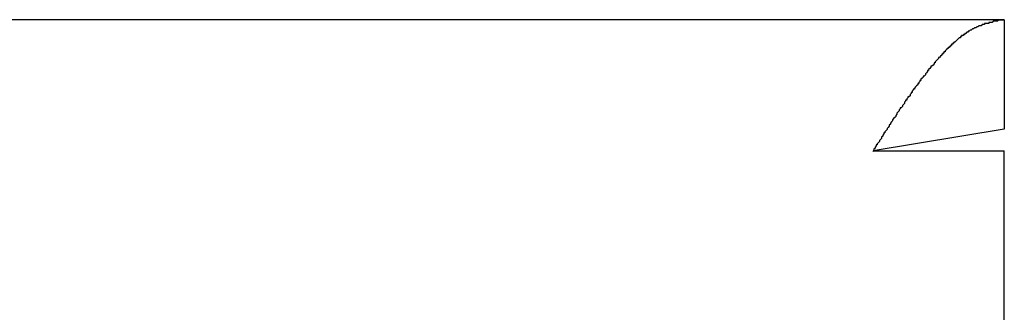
# Model space of a CAD drawing. Header units: millimetres. Extents: x 7187 to 8806, y -3756 to -2918.
# Tile 201 of 250: x 8749.58 to 8758.58, y -3460.88 to -3458.21. Entities that reach past the tile are written whole.
import ezdxf

# ---------------------------------------------------------------- set-up
doc = ezdxf.new("R2010")
doc.units = ezdxf.units.MM
doc.header["$LTSCALE"] = 3

msp = doc.modelspace()

# ---------------------------------------------------------------- linework, layer by layer
at = {"linetype": 'Continuous', "lineweight": 30}
for p, q in [((8758.5796, -3458.2061), (8571.5796, -3458.2061)), ((8758.5796, -3458.2061), (8758.5796, -3459.2061)), ((8758.5796, -3459.2061), (8757.3796, -3459.4061)), ((8757.3796, -3459.4061), (8758.5796, -3459.4061)), ((8758.5796, -3460.6061), (8758.5796, -3459.4061)), ((8758.5796, -3579.8061), (8758.5796, -3460.6061))]:
    msp.add_line(p, q, dxfattribs=at)
msp.add_polyline3d([(8758.5778, -3458.2111, 0), (8758.5778, -3458.2111, 0), (8758.5678, -3458.2111, 0), (8758.5678, -3458.2111, 0), (8758.5578, -3458.2111, 0), (8758.5478, -3458.2111, 0), (8758.5478, -3458.2111, 0), (8758.5378, -3458.2111, 0), (8758.5378, -3458.2111, 0), (8758.5278, -3458.2111, 0), (8758.5278, -3458.2111, 0), (8758.5178, -3458.2211, 0), (8758.5178, -3458.2211, 0), (8758.5078, -3458.2211, 0), (8758.5078, -3458.2211, 0), (8758.4978, -3458.2211, 0), (8758.4978, -3458.2211, 0), (8758.4878, -3458.2211, 0), (8758.4778, -3458.2211, 0), (8758.4778, -3458.2211, 0), (8758.4678, -3458.2311, 0), (8758.4678, -3458.2311, 0), (8758.4578, -3458.2311, 0), (8758.4578, -3458.2311, 0), (8758.4478, -3458.2311, 0), (8758.4478, -3458.2311, 0), (8758.4378, -3458.2311, 0), (8758.4378, -3458.2411, 0), (8758.4278, -3458.2411, 0), (8758.4278, -3458.2411, 0), (8758.4178, -3458.2411, 0), (8758.4078, -3458.2411, 0), (8758.4078, -3458.2411, 0), (8758.3978, -3458.2411, 0), (8758.3978, -3458.2511, 0), (8758.3878, -3458.2511, 0), (8758.3878, -3458.2511, 0), (8758.3778, -3458.2511, 0), (8758.3778, -3458.2511, 0), (8758.3678, -3458.2611, 0), (8758.3678, -3458.2611, 0), (8758.3578, -3458.2611, 0), (8758.3578, -3458.2611, 0), (8758.3478, -3458.2611, 0), (8758.3378, -3458.2711, 0), (8758.3378, -3458.2711, 0), (8758.3278, -3458.2711, 0), (8758.3278, -3458.2711, 0), (8758.3178, -3458.2811, 0), (8758.3178, -3458.2811, 0), (8758.3078, -3458.2811, 0), (8758.3078, -3458.2811, 0), (8758.2978, -3458.2911, 0), (8758.2978, -3458.2911, 0), (8758.2878, -3458.2911, 0), (8758.2878, -3458.2911, 0), (8758.2778, -3458.3011, 0), (8758.2678, -3458.3011, 0), (8758.2678, -3458.3011, 0), (8758.2578, -3458.3111, 0), (8758.2578, -3458.3111, 0), (8758.2478, -3458.3111, 0), (8758.2478, -3458.3211, 0), (8758.2378, -3458.3211, 0), (8758.2378, -3458.3211, 0), (8758.2278, -3458.3311, 0), (8758.2278, -3458.3311, 0), (8758.2178, -3458.3311, 0), (8758.2178, -3458.3411, 0), (8758.2078, -3458.3411, 0), (8758.2078, -3458.3511, 0), (8758.1978, -3458.3511, 0), (8758.1878, -3458.3511, 0), (8758.1878, -3458.3611, 0), (8758.1778, -3458.3611, 0), (8758.1778, -3458.3711, 0), (8758.1678, -3458.3711, 0), (8758.1678, -3458.3711, 0), (8758.1578, -3458.3811, 0), (8758.1578, -3458.3811, 0), (8758.1478, -3458.3911, 0), (8758.1478, -3458.3911, 0), (8758.1378, -3458.4011, 0), (8758.1378, -3458.4011, 0), (8758.1278, -3458.4111, 0), (8758.1178, -3458.4111, 0), (8758.1178, -3458.4211, 0), (8758.1078, -3458.4211, 0), (8758.1078, -3458.4311, 0), (8758.0978, -3458.4311, 0), (8758.0978, -3458.4411, 0), (8758.0878, -3458.4411, 0), (8758.0878, -3458.4511, 0), (8758.0778, -3458.4511, 0), (8758.0778, -3458.4611, 0), (8758.0678, -3458.4611, 0), (8758.0678, -3458.4711, 0), (8758.0578, -3458.4711, 0), (8758.0478, -3458.4811, 0), (8758.0478, -3458.4811, 0), (8758.0378, -3458.4911, 0), (8758.0378, -3458.5011, 0), (8758.0278, -3458.5011, 0), (8758.0278, -3458.5111, 0), (8758.0178, -3458.5111, 0), (8758.0178, -3458.5211, 0), (8758.0078, -3458.5211, 0), (8758.0078, -3458.5311, 0), (8757.9978, -3458.5411, 0), (8757.9978, -3458.5411, 0), (8757.9878, -3458.5511, 0), (8757.9778, -3458.5511, 0), (8757.9778, -3458.5611, 0), (8757.9678, -3458.5711, 0), (8757.9678, -3458.5711, 0), (8757.9578, -3458.5811, 0), (8757.9578, -3458.5811, 0), (8757.9478, -3458.5911, 0), (8757.9478, -3458.6011, 0), (8757.9378, -3458.6011, 0), (8757.9378, -3458.6111, 0), (8757.9278, -3458.6211, 0), (8757.9278, -3458.6211, 0), (8757.9178, -3458.6311, 0), (8757.9078, -3458.6311, 0), (8757.9078, -3458.6411, 0), (8757.8978, -3458.6511, 0), (8757.8978, -3458.6511, 0), (8757.8878, -3458.6611, 0), (8757.8878, -3458.6711, 0), (8757.8778, -3458.6711, 0), (8757.8778, -3458.6811, 0), (8757.8678, -3458.6911, 0), (8757.8678, -3458.6911, 0), (8757.8578, -3458.7011, 0), (8757.8578, -3458.7111, 0), (8757.8478, -3458.7211, 0), (8757.8378, -3458.7211, 0), (8757.8378, -3458.7311, 0), (8757.8278, -3458.7411, 0), (8757.8278, -3458.7411, 0), (8757.8178, -3458.7511, 0), (8757.8178, -3458.7611, 0), (8757.8078, -3458.7611, 0), (8757.8078, -3458.7711, 0), (8757.7978, -3458.7811, 0), (8757.7978, -3458.7911, 0), (8757.7878, -3458.7911, 0), (8757.7878, -3458.8011, 0), (8757.7778, -3458.8111, 0), (8757.7678, -3458.8211, 0), (8757.7678, -3458.8211, 0), (8757.7578, -3458.8311, 0), (8757.7578, -3458.8411, 0), (8757.7478, -3458.8411, 0), (8757.7478, -3458.8511, 0), (8757.7378, -3458.8611, 0), (8757.7378, -3458.8711, 0), (8757.7278, -3458.8711, 0), (8757.7278, -3458.8811, 0), (8757.7178, -3458.8911, 0), (8757.7178, -3458.9011, 0), (8757.7078, -3458.9111, 0), (8757.6978, -3458.9111, 0), (8757.6978, -3458.9211, 0), (8757.6878, -3458.9311, 0), (8757.6878, -3458.9411, 0), (8757.6778, -3458.9411, 0), (8757.6778, -3458.9511, 0), (8757.6678, -3458.9611, 0), (8757.6678, -3458.9711, 0), (8757.6578, -3458.9811, 0), (8757.6578, -3458.9811, 0), (8757.6478, -3458.9911, 0), (8757.6478, -3459.0011, 0), (8757.6378, -3459.0111, 0), (8757.6278, -3459.0111, 0), (8757.6278, -3459.0211, 0), (8757.6178, -3459.0311, 0), (8757.6178, -3459.0411, 0), (8757.6078, -3459.0511, 0), (8757.6078, -3459.0511, 0), (8757.5978, -3459.0611, 0), (8757.5978, -3459.0711, 0), (8757.5878, -3459.0811, 0), (8757.5878, -3459.0911, 0), (8757.5778, -3459.1011, 0), (8757.5778, -3459.1011, 0), (8757.5678, -3459.1111, 0), (8757.5578, -3459.1211, 0), (8757.5578, -3459.1311, 0), (8757.5478, -3459.1411, 0), (8757.5478, -3459.1411, 0), (8757.5378, -3459.1511, 0), (8757.5378, -3459.1611, 0), (8757.5278, -3459.1711, 0), (8757.5278, -3459.1811, 0), (8757.5178, -3459.1911, 0), (8757.5178, -3459.1911, 0), (8757.5078, -3459.2011, 0), (8757.5078, -3459.2111, 0), (8757.4978, -3459.2211, 0), (8757.4878, -3459.2311, 0), (8757.4878, -3459.2411, 0), (8757.4778, -3459.2411, 0), (8757.4778, -3459.2511, 0), (8757.4678, -3459.2611, 0), (8757.4678, -3459.2711, 0), (8757.4578, -3459.2811, 0), (8757.4578, -3459.2911, 0), (8757.4478, -3459.3011, 0), (8757.4478, -3459.3011, 0), (8757.4378, -3459.3111, 0), (8757.4378, -3459.3211, 0), (8757.4278, -3459.3311, 0), (8757.4178, -3459.3411, 0), (8757.4178, -3459.3511, 0), (8757.4078, -3459.3511, 0), (8757.4078, -3459.3611, 0), (8757.3978, -3459.3711, 0), (8757.3978, -3459.3811, 0), (8757.3878, -3459.3911, 0), (8757.3878, -3459.4011, 0), (8757.3778, -3459.4111, 0)], dxfattribs=at)

doc.saveas('drawing.dxf')
